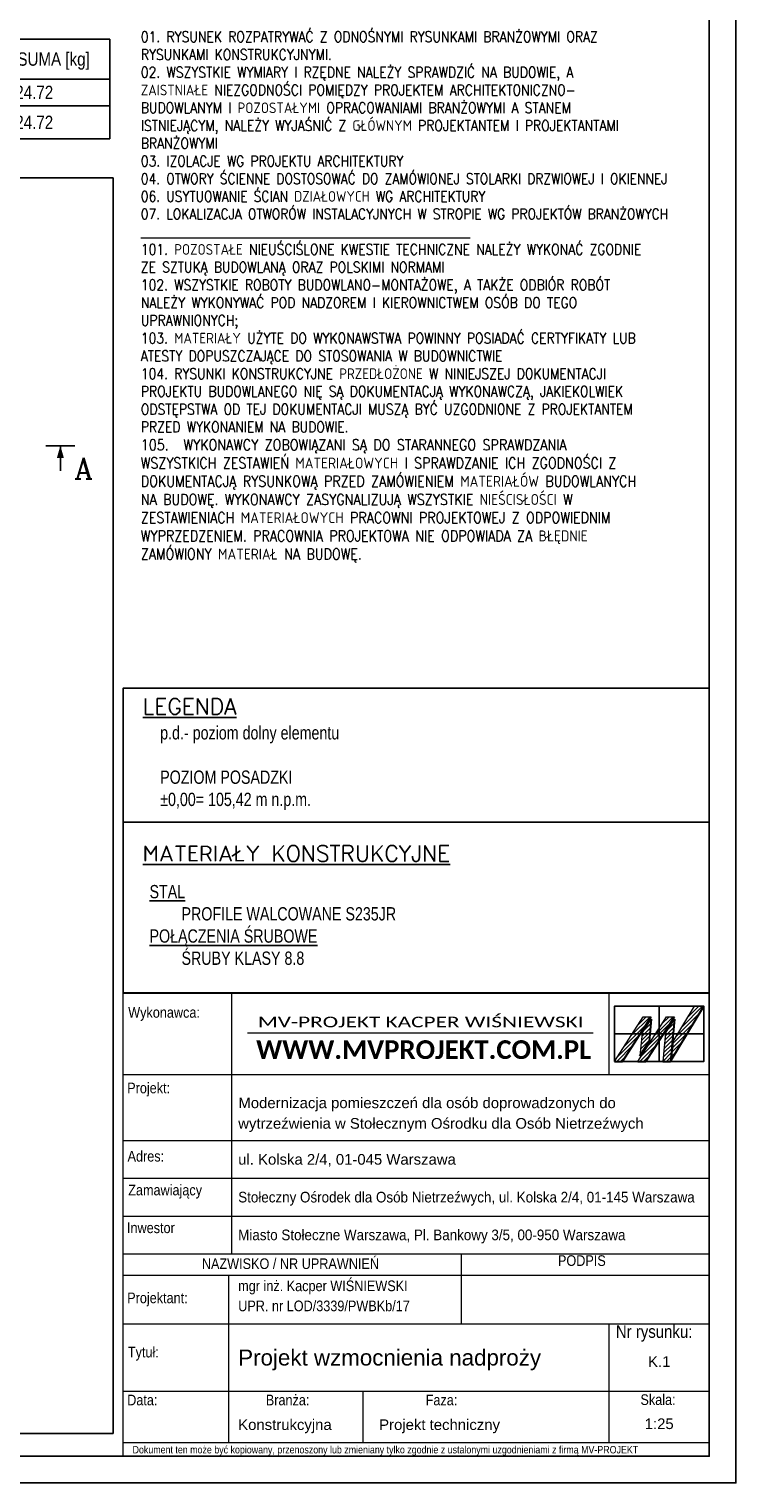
# Model space of a CAD drawing. Header units: millimetres. Extents: x -21056 to 421, y 9759 to 15589.
# Tile 7 of 120: x -19901 to -19569, y 14478 to 15161. Entities that reach past the tile are written whole.
import ezdxf
from ezdxf.enums import TextEntityAlignment as Align

# ---------------------------------------------------------------- set-up
doc = ezdxf.new("R2010")
doc.units = ezdxf.units.MM
doc.header["$LTSCALE"] = 25
doc.header["$MEASUREMENT"] = 0
for name, color, linetype in [('BS_tab', 7, 'Continuous'), ('BS_txg', 3, 'Continuous'), ('BS_txs', 2, 'Continuous'), ('MV RAMKA', 7, 'Continuous')]:
    doc.layers.add(name, color=color, linetype=linetype)
doc.layers.add('MV OPIS', color=7, linetype='Continuous', lineweight=13)
doc.styles.add('Arial', font='arial.ttf')
doc.styles.add('BIKTS', font='bikromsw.shx', dxfattribs={"width": 0.8})
doc.styles.add('MV LOGO', font='calibri.ttf', dxfattribs={"height": 20})
doc.styles.add('MV LOGO GRUBY', font='calibrib.ttf', dxfattribs={"height": 20})
doc.styles.add('ROMANC', font='ROMANC.SHX')
doc.styles.add('ROMANS', font='ROMANS.SHX', dxfattribs={"width": 0.85})

# ---------------------------------------------------------------- blocks, each defined once
blk = doc.blocks.new('ST2')
blk.add_line((13.77, 0), (0, 0))
blk.add_solid([(6.84, -1.95), (6.84, 1.95), (0, 0)])
blk = doc.blocks.new('eprzh')
blk.add_line((-47.9, 0), (47.9, 0))
at = {"xscale": 6, "yscale": 6, "zscale": 6, "rotation": 90}
blk.add_blockref('ST2', (0, 0), dxfattribs=at)
at = {"style": 'ROMANC'}
blk.add_attdef('PRZ', text='', height=70, dxfattribs=at).set_placement((76, 39.4), align=Align.CENTER)
blk = doc.blocks.new('MV LOGO')
at = {"layer": 'MV RAMKA', "lineweight": 0, "ltscale": 20, "true_color": 0xff870f}
h = blk.add_hatch(dxfattribs=at)
h.set_pattern_fill('ANSI31', color=30)
h.set_pattern_definition([(45, (0, 0), (-2.24506, 2.24506), [])])
h.paths.add_polyline_path([(26.1, 61.9), (16.7, 61.9), (-17.1, 9.4), (-7.6, 9.4)])
h.paths.add_polyline_path([(26, 59.1), (15.3, 42.4), (12.7, 15.9), (23.5, 32.9)], flags=17)
h.paths.add_polyline_path([(53.4, 61.9), (44, 61.9), (10.3, 9.4), (19.7, 9.4)])
h.paths.add_polyline_path([(53.4, 59.1), (42.6, 42.4), (39.5, 9.4), (48.6, 9.4)], flags=17)
h.paths.add_polyline_path([(87.8, 74.2), (49.4, 11), (51.6, 32.9), (76.7, 74.2)])
at = {"layer": 'Defpoints'}
for p, q in [((35.4, 74.2), (35.4, 9.4)), ((87.8, 41.8), (-17.1, 41.8))]:
    blk.add_line(p, q, dxfattribs=at)
blk.add_lwpolyline([(-17.1, 9.4), (87.8, 9.4), (87.8, 74.2), (-17.1, 74.2)], close=True, dxfattribs=at)
at = {"layer": 'MV RAMKA', "lineweight": 30, "ltscale": 40}
for p, q in [((49.4, 11), (87.8, 74.2)), ((-7.6, 9.4), (26.1, 61.9)), ((19.7, 9.4), (53.4, 61.9)), ((26, 59.1), (23.5, 32.9)), ((53.4, 59.1), (48.6, 9.4)), ((12.7, 15.9), (23.5, 32.9)), ((-17.1, 9.4), (-7.6, 9.4)), ((10.3, 9.4), (19.7, 9.4)), ((39.5, 9.4), (48.6, 9.4))]:
    blk.add_line(p, q, dxfattribs=at)
at = {"layer": 'MV RAMKA', "lineweight": 20, "ltscale": 40}
for p, q in [((51.6, 32.9), (76.7, 74.2)), ((-17.1, 9.4), (16.7, 61.9)), ((10.3, 9.4), (44, 61.9)), ((15.3, 42.4), (26, 59.1)), ((16.7, 61.9), (26.1, 61.9)), ((42.6, 42.4), (53.4, 59.1)), ((44, 61.9), (53.4, 61.9)), ((15.3, 42.4), (12.7, 15.9)), ((42.6, 42.4), (39.5, 9.4)), ((51.6, 32.9), (49.4, 11))]:
    blk.add_line(p, q, dxfattribs=at)
at = {"layer": 'MV RAMKA'}
blk.add_line((76.7, 74.2), (87.8, 74.2), dxfattribs=at)
blk = doc.blocks.new('MV LOGO OPIS')
blk.add_line((1252.7, 670.8), (1901.3, 670.8))
at = {"style": 'MV LOGO', "width": 1.4}
blk.add_text('MV-PROJEKT KACPER WIŚNIEWSKI', height=20, dxfattribs=at).set_placement((1577.7, 691.4), align=Align.MIDDLE_CENTER)
at = {"style": 'MV LOGO GRUBY'}
blk.add_text('WWW.MVPROJEKT.COM.PL', height=35, dxfattribs=at).set_placement((1583.3, 639.5), align=Align.MIDDLE_CENTER)
blk = doc.blocks.new('MV RAMKA')
at = {"layer": 'MV OPIS'}
for p, q in [((-89.65, 87), (-89.65, 38.03)), ((-18.78, 71.68), (-18.78, 87)), ((-110, 71.68), (0, 71.68)), ((-110, 59.3), (0, 59.3)), ((-110, 52.21), (0, 52.21)), ((-110, 45.12), (0, 45.12)), ((-110, 38.03), (0, 38.03)), ((-46.52, 24.87), (-46.52, 38.03)), ((0, 33.96), (-110, 33.96)), ((0, 33.96), (-110, 33.96)), ((-90.19, 33.96), (-90.19, 2.58)), ((-110, 24.87), (0, 24.87)), ((-18.78, 2.58), (-18.78, 24.87)), ((-110, 12.22), (0, 12.22)), ((-64.94, 2.58), (-64.94, 12.22)), ((-110, 2.58), (0, 2.58))]:
    blk.add_line(p, q, dxfattribs=at)
blk.add_lwpolyline([(-110, 87), (0, 87), (0, 0), (-110, 0)], close=True, dxfattribs=at)
for name, p, xscale, yscale, zscale in [('MV LOGO OPIS', (-211.91, 12.42), 0.09999999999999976, 0.09999999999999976, 0.09999999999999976), ('MV LOGO', (-15.05, 72.65), 0.1599999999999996, 0.1599999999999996, 0.1599999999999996)]:
    blk.add_blockref(name, p, dxfattribs=dict(at, xscale=xscale, yscale=yscale, zscale=zscale))
at = {"layer": 'MV OPIS', "style": 'Arial', "width": 0.85}
for s, height, p in [('Wykonawca:', 2, (-109.03, 82.36)), ('Projekt:', 2, (-109.22, 68.17)), ('Adres:', 2, (-109.15, 55.35)), ('Zamawiający', 2, (-109.03, 49)), ('Inwestor', 2, (-109.26, 41.91)), ('NAZWISKO / NR UPRAWNIEŃ', 2, (-95.21, 35.17)), ('PODPIS', 2, (-28.39, 35.75)), ('Projektant:', 2, (-109.22, 28.75)), ('Nr rysunku:', 2.3648, (-17.52, 22.24)), ('Tytuł:', 2, (-109.09, 18.57)), ('Data:', 2, (-109.22, 9.57)), ('Branża:', 2, (-83.21, 9.57)), ('Faza:', 2, (-53.21, 9.57)), ('Skala:', 2, (-12.91, 9.64)), ('Dokument ten może być kopiowany, przenoszony lub zmieniany tylko zgodnie z ustalonymi uzgodnieniami z firmą MV-PROJEKT', 1.4, (-108.21, 0.54))]:
    blk.add_text(s, height=height, dxfattribs=at).set_placement(p)
at = {"layer": 'MV OPIS', "color": 30, "style": 'Arial', "width": 0.85}
for s, p in [('mgr inż. Kacper WIŚNIEWSKI', (-88.39, 31.01)), ('UPR. nr LOD/3339/PWBKb/17', (-88.39, 27.24))]:
    blk.add_text(s, height=2, dxfattribs=at).set_placement(p)
at = {"layer": 'MV OPIS', "color": 1, "style": 'Arial'}
for tag, p, height in [('TYTUŁ_RYSUNKU', (-88.39, 67.62), 2), ('NAZWA_OBIEKTU', (-88.39, 54.76), 2), ('ADRES_INWESTYCJI', (-88.39, 47.67), 2), ('INWESTOR', (-88.39, 40.58), 2), ('TYTUŁ_RYSUNKU', (-88.39, 17.05), 3), ('BRANŻA_PROJEKTU', (-88.39, 4.93), 2), ('FAZA_PROJEKTU', (-61.94, 4.93), 2)]:
    blk.add_attdef(tag, p, '', height=height, dxfattribs=at)
for tag, p in [('NR_RYSUNKU', (-9.39, 16.78)), ('SKALA_RYS', (-9.39, 5.11))]:
    blk.add_attdef(tag, text='', height=2, dxfattribs=at).set_placement(p, align=Align.CENTER)

msp = doc.modelspace()

# ---------------------------------------------------------------- linework, layer by layer
at = {"layer": 'BS_tab'}
for p, q in [((-20175.15, 15155.96), (-19862.65, 15155.96)), ((-19862.65, 15155.96), (-19862.65, 15137.21)), ((-20175.15, 15137.21), (-19862.65, 15137.21)), ((-19862.65, 15124.71), (-19862.65, 15137.21)), ((-19937.65, 15124.71), (-19862.65, 15124.71)), ((-19862.65, 15109.09), (-19862.65, 15124.71)), ((-20012.65, 15109.09), (-19862.65, 15109.09))]:
    msp.add_line(p, q, dxfattribs=at)
at = {"layer": 'MV RAMKA'}
for points in [[(-21054.02, 15528.13), (-21054.02, 14478.13), (-19569.02, 14478.13), (-19569.02, 15528.13)], [(-21004.02, 15515.63), (-21004.02, 14490.63), (-19581.52, 14490.63), (-19581.52, 15515.63)], [(-20568.15, 15090.76), (-19861.15, 15090.76), (-19861.15, 14501.4), (-20568.15, 14501.4)], [(-19856.52, 14788.35), (-19581.52, 14788.35), (-19581.52, 14851.22), (-19856.52, 14851.22)], [(-19856.52, 14708.14), (-19581.52, 14708.14), (-19581.52, 14788.35), (-19856.52, 14788.35)]]:
    msp.add_lwpolyline(points, close=True, dxfattribs=at)

# ---------------------------------------------------------------- block references
at = {"layer": 'BS_txg'}
ref = msp.add_blockref('eprzh', (-19885.92, 14965.09), dxfattribs=dict(at, xscale=-0.14285714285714, yscale=0.14285714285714, zscale=0.14285714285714, rotation=180))
ref.add_attrib('PRZ', 'A', dxfattribs={"layer": '0', "height": 10, "style": 'ROMANC'}).set_placement((-19875.07, 14949.45), align=Align.CENTER)
at = {"layer": 'MV RAMKA'}
ref = msp.add_blockref('MV RAMKA', (-19581.52, 14490.63), dxfattribs=dict(at, xscale=2.5, yscale=2.5, zscale=2.5))
ref.add_attrib('SKALA_RYS', '1:25', dxfattribs={"layer": '0', "height": 5, "style": 'Arial'}).set_placement((-19604.99, 14503.41), align=Align.CENTER)
ref.add_attrib('NR_RYSUNKU', 'K.1', dxfattribs={"layer": '0', "height": 5, "style": 'Arial'}).set_placement((-19604.99, 14532.59), align=Align.CENTER)
ref.add_attrib('FAZA_PROJEKTU', 'Projekt techniczny', (-19736.36, 14502.97), dxfattribs={"layer": '0', "height": 5, "style": 'Arial'})
ref.add_attrib('BRANŻA_PROJEKTU', 'Konstrukcyjna', (-19802.49, 14502.97), dxfattribs={"layer": '0', "height": 5, "style": 'Arial'})
ref.add_attrib('TYTUŁ_RYSUNKU', 'Projekt wzmocnienia nadproży', (-19802.49, 14533.25), dxfattribs={"layer": '0', "height": 7.5, "style": 'Arial'})
ref.add_attrib('INWESTOR', 'Miasto Stołeczne Warszawa, Pl. Bankowy 3/5, 00-950 Warszawa', (-19802.49, 14592.07), dxfattribs={"layer": '0', "height": 5, "style": 'Arial', "width": 0.9})
ref.add_attrib('ADRES_INWESTYCJI', 'Stołeczny Ośrodek dla Osób Nietrzeźwych, ul. Kolska 2/4, 01-145 Warszawa', (-19802.49, 14609.8), dxfattribs={"layer": '0', "height": 5, "style": 'Arial', "width": 0.9})
ref.add_attrib('NAZWA_OBIEKTU', 'ul. Kolska 2/4, 01-045 Warszawa', (-19802.49, 14627.53), dxfattribs={"layer": '0', "height": 5, "style": 'Arial'})
ref.add_attrib('TYTUŁ_RYSUNKU', 'wytrzeźwienia w Stołecznym Ośrodku dla Osób Nietrzeźwych', (-19802.49, 14644.42), dxfattribs={"layer": '0', "height": 5, "style": 'Arial'})

# ---------------------------------------------------------------- texts
at = {"layer": 'BS_txs', "style": 'BIKTS', "width": 0.85}
for s, p in [('MASA SUMA [kg]', (-19900.15, 15146.59)), ('624.72', (-19900.15, 15130.96)), ('624.72', (-19900.15, 15116.9))]:
    msp.add_text(s, height=6.25, dxfattribs=at).set_placement(p, align=Align.MIDDLE_CENTER)
at = {"layer": 'MV OPIS', "style": 'Arial'}
msp.add_text('Modernizacja pomieszczeń dla osób doprowadzonych do', height=5, dxfattribs=at).set_placement((-19802.4, 14654.07))
at = {"layer": 'MV OPIS', "insert": (-19848.18, 15159.55), "char_height": 5, "width": 256.9536, "attachment_point": 1, "style": 'ROMANS'}
msp.add_mtext('01. RYSUNEK ROZPATRYWAĆ Z ODNOŚNYMI RYSUNKAMI BRANŻOWYMI ORAZ RYSUNKAMI KONSTRUKCYJNYMI.\\P02. WSZYSTKIE WYMIARY I RZĘDNE NALEŻY SPRAWDZIĆ NA BUDOWIE, A ZAISTNIAŁE NIEZGODNOŚCI POMIĘDZY PROJEKTEM ARCHITEKTONICZNO- BUDOWLANYM I POZOSTAŁYMI OPRACOWANIAMI BRANŻOWYMI A STANEM ISTNIEJĄCYM, NALEŻY WYJAŚNIĆ Z GŁÓWNYM PROJEKTANTEM I PROJEKTANTAMI BRANŻOWYMI\\P03. {\\H0.992059x;IZOLACJE WG PROJEKTU ARCHITEKTURY\\P04. OTWORY ŚCIENNE DOSTOSOWAĆ DO ZAMÓWIONEJ STOLARKI DRZWIOWEJ I OKIENNEJ\\P06. USYTUOWANIE ŚCIAN DZIAŁOWYCH WG ARCHITEKTURY\\P07. LOKALIZACJA OTWORÓW INSTALACYJNYCH W STROPIE WG PROJEKTÓW BRANŻOWYCH\\P}_____________________________________________________\\P101. POZOSTAŁE NIEUŚCIŚLONE KWESTIE TECHNICZNE NALEŻY WYKONAĆ ZGODNIE ZE SZTUKĄ BUDOWLANĄ ORAZ POLSKIMI NORMAMI\\P102. WSZYSTKIE ROBOTY BUDOWLANO-MONTAŻOWE, A TAKŻE ODBIÓR ROBÓT NALEŻY WYKONYWAĆ POD NADZOREM I KIEROWNICTWEM OSÓB DO TEGO UPRAWNIONYCH;\\P103. MATERIAŁY UŻYTE DO WYKONAWSTWA POWINNY POSIADAĆ CERTYFIKATY LUB ATESTY DOPUSZCZAJĄCE DO STOSOWANIA W BUDOWNICTWIE\\P104. RYSUNKI KONSTRUKCYJNE PRZEDŁOŻONE W NINIEJSZEJ DOKUMENTACJI PROJEKTU BUDOWLANEGO NIĘ SĄ DOKUMENTACJĄ WYKONAWCZĄ, JAKIEKOLWIEK ODSTĘPSTWA OD TEJ DOKUMENTACJI MUSZĄ BYĆ UZGODNIONE Z PROJEKTANTEM PRZED WYKONANIEM NA BUDOWIE.\\P{\\H1.025641x;105.^IWYKONAWCY ZOBOWIĄZANI SĄ DO STARANNEGO SPRAWDZANIA WSZYSTKICH ZESTAWIEŃ MATERIAŁOWYCH I SPRAWDZANIE ICH ZGODNOŚCI Z DOKUMENTACJĄ RYSUNKOWĄ PRZED ZAMÓWIENIEM MATERIAŁÓW BUDOWLANYCH NA BUDOWĘ. WYKONAWCY ZASYGNALIZUJĄ WSZYSTKIE NIEŚCISŁOŚCI W ZESTAWIENIACH MATERIAŁOWYCH PRACOWNI PROJEKTOWEJ Z ODPOWIEDNIM WYPRZEDZENIEM. PRACOWNIA PROJEKTOWA NIE ODPOWIADA ZA BŁĘDNIE ZAMÓWIONY MATERIAŁ NA BUDOWĘ.\\P}\\P\\P ', dxfattribs=at)
at = {"layer": 'MV RAMKA', "style": 'ROMANS'}
for s, p in [('%%ULEGENDA', (-19847.3, 14838.92, 0)), ('%%UMATERIAŁY KONSTRUKCYJNE', (-19847.3, 14769.89, 0))]:
    msp.add_text(s, height=7.5, dxfattribs=at).set_placement(p)
at = {"layer": 'MV RAMKA', "char_height": 5, "width": 180.4972, "attachment_point": 1, "style": 'ROMANS'}
for s, insert in [('\\pxi-3,l5,r1.167299,t5;{\\W0.8;\\FC:\\R13\\COM\\FONTS\\ROMANS.SHX|c238;\\H1.25x;p.d.- poziom dolny elementu\\P\\PPOZIOM POSADZKI\\P%%P0,00= 105,42 m n.p.m.}', (-19849.09, 14833.42)), ('\\pxi0,l1,r1.167299,t0;{\\L\\W0.8;\\FC:\\R13\\COM\\FONTS\\ROMANS.SHX|c238;\\H1.25x;STAL\\P\\l^IPROFILE WALCOWANE S235JR\\P\\LPOŁĄCZENIA ŚRUBOWE\\P\\l^IŚRUBY KLASY 8.8}', (-19849.09, 14758.85))]:
    msp.add_mtext(s, dxfattribs=dict(at, insert=insert))

doc.saveas('drawing.dxf')
